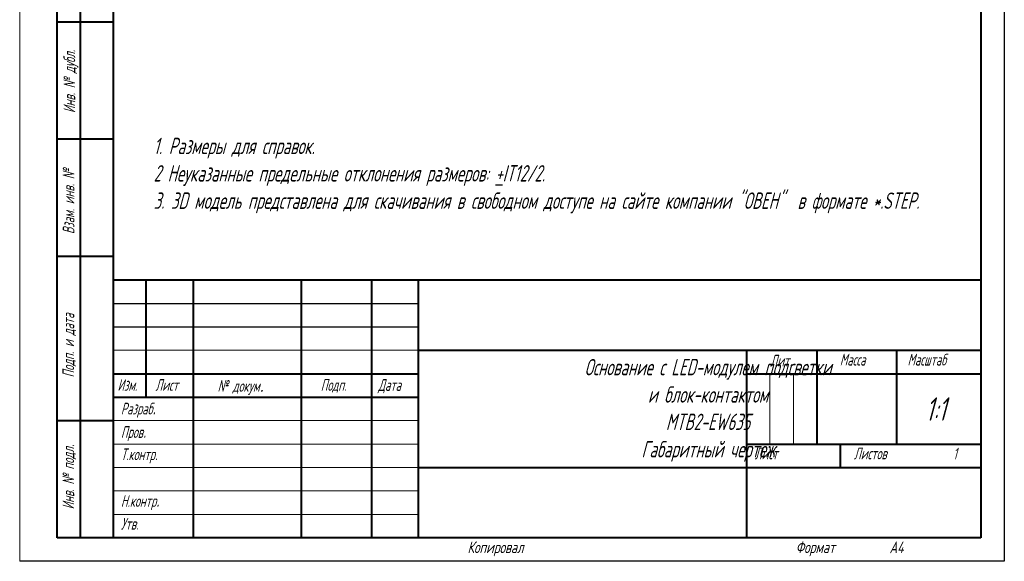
# Model space of a CAD drawing. Header units: millimetres. Extents: x 2381 to 2591, y 1129 to 1426.
# Tile 1 of 5: x 2381 to 2591, y 1129 to 1244. Entities that reach past the tile are written whole.
import ezdxf

# ---------------------------------------------------------------- set-up
doc = ezdxf.new("R2010")
doc.units = ezdxf.units.MM
for name, color, linetype, lineweight in [('text', 7, 'Continuous', 25), ('ФОРМАТ', 7, 'Continuous', 25), ('ФОРМАТ @ 1', 7, 'Continuous', 25)]:
    doc.layers.add(name, color=color, linetype=linetype, lineweight=lineweight)
doc.styles.add('GOST', font='Gost.shx', dxfattribs={"width": 0.8, "oblique": 15, "height": 3.5})

msp = doc.modelspace()

# ---------------------------------------------------------------- linework, layer by layer
at = {"layer": 'ФОРМАТ', "lineweight": 0}
msp.add_line((2380.81, 1425.73), (2380.81, 1128.73), dxfattribs=at)
at = {"layer": 'ФОРМАТ', "linetype": 'ByBlock', "ltscale": 5}
for p, q in [((2590.81, 1425.73), (2590.81, 1128.73)), ((2590.81, 1128.73), (2380.81, 1128.73))]:
    msp.add_line(p, q, dxfattribs=at)
at = {"layer": 'ФОРМАТ', "lineweight": 40, "ltscale": 5}
for p, q in [((2400.81, 1133.73), (2400.81, 1420.73)), ((2585.81, 1420.73), (2585.81, 1133.73)), ((2585.81, 1133.73), (2388.81, 1133.73))]:
    msp.add_line(p, q, dxfattribs=at)
at = {"layer": 'ФОРМАТ', "lineweight": 40}
for p, q in [((2388.81, 1133.73), (2388.81, 1278.73)), ((2393.81, 1133.73), (2393.81, 1278.73)), ((2400.81, 1243.73), (2388.81, 1243.73)), ((2400.81, 1218.73), (2388.81, 1218.73)), ((2400.81, 1193.73), (2388.81, 1193.73)), ((2400.81, 1188.73), (2585.81, 1188.73)), ((2407.81, 1163.73), (2407.81, 1188.73)), ((2417.81, 1188.73), (2417.81, 1133.73)), ((2440.81, 1188.73), (2440.81, 1133.73)), ((2455.81, 1188.73), (2455.81, 1133.73)), ((2465.81, 1188.73), (2465.81, 1133.73)), ((2465.81, 1173.73), (2585.81, 1173.73)), ((2535.81, 1173.73), (2535.81, 1133.73)), ((2550.81, 1173.73), (2550.81, 1153.73)), ((2567.81, 1173.73), (2567.81, 1153.73)), ((2400.81, 1168.73), (2465.81, 1168.73)), ((2535.81, 1168.73), (2585.81, 1168.73)), ((2400.81, 1163.73), (2465.81, 1163.73)), ((2388.81, 1158.73), (2400.81, 1158.73)), ((2535.81, 1153.73), (2585.81, 1153.73)), ((2555.81, 1153.73), (2555.81, 1148.73)), ((2465.81, 1148.73), (2585.81, 1148.73))]:
    msp.add_line(p, q, dxfattribs=at)
at = {"layer": 'ФОРМАТ'}
for p, q in [((2400.81, 1183.73), (2465.81, 1183.73)), ((2400.81, 1178.73), (2465.81, 1178.73))]:
    msp.add_line(p, q, dxfattribs=at)
at = {"layer": 'ФОРМАТ', "linetype": 'Continuous', "lineweight": 0}
for p, q in [((2400.81, 1173.73), (2465.81, 1173.73)), ((2540.81, 1168.73), (2540.81, 1153.73)), ((2545.81, 1168.73), (2545.81, 1153.73)), ((2400.81, 1158.73), (2465.81, 1158.73)), ((2400.81, 1153.73), (2465.81, 1153.73)), ((2400.81, 1148.73), (2465.81, 1148.73)), ((2400.81, 1143.73), (2465.81, 1143.73)), ((2400.81, 1138.73), (2465.81, 1138.73))]:
    msp.add_line(p, q, dxfattribs=at)
at = {"layer": 'ФОРМАТ', "linetype": 'Continuous'}
msp.add_line((2388.81, 1133.73), (2400.81, 1133.73), dxfattribs=at)

# ---------------------------------------------------------------- texts
at = {"layer": 'text', "ltscale": 100, "insert": (2409.37, 1219.06), "char_height": 3.5, "width": 178.5111, "attachment_point": 1, "style": 'GOST'}
msp.add_mtext('1. Размеры для справок.\\P2 Неуказанные предельные отклонения размеров: {\\L+}IT12/2.\\P3. 3D модель представлена для скачивания в свободном доступе на сайте компании "ОВЕН"  в формате *.STEP.', dxfattribs=at)
at = {"layer": 'ФОРМАТ', "char_height": 2.5, "attachment_point": 1, "rotation": 90, "style": 'GOST'}
for s, insert in [('Инв. № {\\Fgost_au|c204;дубл.}', (2390.15, 1224.32)), ('Взам. инв. №', (2389.99, 1198.51)), ('{\\Q15;\\W0.8;Подп. и дата}', (2389.93, 1167.93)), ('Инв. № {\\Fgost_au|c204;подл\\W0.965;.}', (2389.93, 1139.8))]:
    msp.add_mtext(s, dxfattribs=dict(at, insert=insert))
at = {"layer": 'ФОРМАТ', "attachment_point": 1, "style": 'GOST'}
for s, insert, char_height in [('\\pxqc;Основание с LED-модулем подсветки\\Pи блок-контактом\\PMTB2-EW635\\PГабаритный чертеж', (2501.29, 1171.89), 3.5), ('{\\Q15;\\W0.8;Лит\\H1.4x;\\W0.965;.}', (2540.88, 1173.77), 2.5), ('{\\Q15;\\W0.8;Масса}', (2555.72, 1172.98), 2.5), ('{\\Q15;\\W0.8;Масштаб}', (2570.16, 1172.98), 2.5), ('{\\Q15;\\W0.8;Подп.}', (2445.01, 1167.6), 2.5), ('{\\Q15;\\W0.784;Изм.}', (2401.67, 1167.58), 2.5), ('{\\Q15;\\W0.8;Лист}', (2409.73, 1167.58), 2.5), ('{\\Q15;\\W0.8;Дата}', (2457.26, 1167.58), 2.5), ('{\\Q15;\\W0.8;Разраб\\H1.4x;.}', (2402.39, 1163.54), 2.5), ('1:1', (2574.02, 1163.7), 5), ('{\\Q15;\\W0.8;Пров\\H1.4x;.}', (2402.39, 1158.54), 2.5), ('Лист    ', (2537.59, 1152.98), 2.5), ('{\\Q15;\\W0.8;Листов}', (2558.72, 1152.98), 2.5), ('1', (2579.88, 1152.96), 2.5), ('{\\Q15;\\W0.8;Т.контр\\W0.965;.}', (2402.39, 1152.8), 2.5), ('{\\Q15;\\W0.8;Н.контр\\H1.4x;.}', (2402.39, 1143.84), 2.5), ('{\\Q15;\\W0.8;Утв.}', (2402.39, 1137.98), 2.5), ('{\\W0.9;Копировал}', (2476.31, 1132.98), 2.5), ('{\\W0.9;Формат}', (2546.31, 1132.98), 2.5), ('{\\W0.9;A4}', (2566.31, 1132.96), 2.5)]:
    msp.add_mtext(s, dxfattribs=dict(at, insert=insert, char_height=char_height))
at = {"layer": 'ФОРМАТ @ 1', "insert": (2423.01, 1167.39), "char_height": 2.5, "attachment_point": 1, "style": 'GOST'}
msp.add_mtext('№ докум{\\Fwin_eskd|c204;\\W0.965;.}', dxfattribs=at)

doc.saveas('drawing.dxf')
